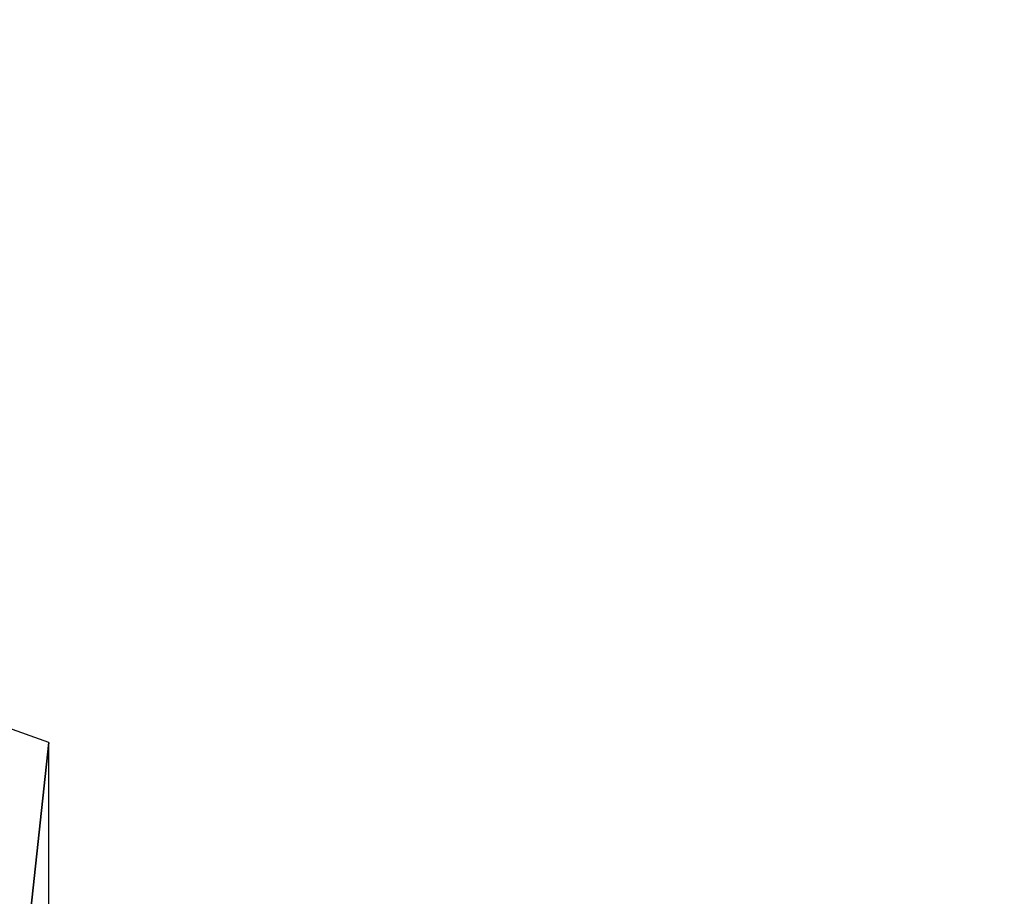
# Model space of a CAD drawing. Extents: x -0.0249 to 0.0251, y -0.0168 to 0.0167.
# Tile 158 of 256: x -0.004063 to -0.003877, y -0.012987 to -0.012821. Entities that reach past the tile are written whole.
import ezdxf

# ---------------------------------------------------------------- set-up
doc = ezdxf.new("R2010")
doc.units = 0
doc.layers.add('mesh', color=7, linetype='CONTINUOUS')

msp = doc.modelspace()

# ---------------------------------------------------------------- meshes
at = {"layer": 'mesh'}
mesh = msp.add_polyface(dxfattribs=at)
corners = [(-0.00415212, -0.01292358, 0.00789688), (-0.00427432, -0.01341109, 0.00781539), (-0.00415212, -0.01345444, 0.00789688), (-0.00427432, -0.01287845, 0.00781539), (-0.00441801, -0.01335851, 0.00776338), (-0.00441801, -0.01282368, 0.00776338), (-0.00457488, -0.0132991, 0.00774677), (-0.00438894, -0.01283491, 0.01187868), (-0.00425389, -0.01341843, 0.011824), (-0.00438894, -0.01336929, 0.01187868), (-0.00425389, -0.01288608, 0.011824), (-0.00413016, -0.0134621, 0.01173402), (-0.00413016, -0.01293155, 0.01173402), (-0.00400815, -0.01350391, 0.01158928), (-0.00387681, -0.01354755, 0.01132189), (-0.00422795, -0.01342769, 0.01129612), (-0.00429447, -0.01340382, 0.01142273), (-0.00415557, -0.01345324, 0.01106679), (-0.00405702, -0.0129578, 0.0098669), (-0.0041121, -0.01346837, 0.01082914), (-0.00405702, -0.01348731, 0.0098669), (-0.0041121, -0.01293808, 0.01082914), (-0.00415558, -0.01292232, 0.01106685), (-0.00422795, -0.01289573, 0.01129612), (-0.00403967, -0.01349323, 0.00801773), (-0.00430046, -0.01340166, 0.00821663), (-0.00421373, -0.0134327, 0.00840556), (-0.00442394, -0.0133563, 0.00809763), (-0.00457244, -0.01330004, 0.00805846), (-0.00476146, -0.01322566, 0.00777085), (-0.00489481, -0.0131713, 0.00782528), (-0.00472343, -0.01324087, 0.00809758), (-0.00514233, -0.0130662, 0.00806267), (-0.00485799, -0.01318647, 0.00822856), (-0.00487324, -0.0131802, 0.01183549), (-0.00472468, -0.01324038, 0.01155078), (-0.00482492, -0.01319999, 0.0114646), (-0.00473118, -0.01323778, 0.01188609), (-0.00457488, -0.0132991, 0.01190261), (-0.00457244, -0.01330004, 0.01159092), (-0.0044211, -0.01335736, 0.01154948), (-0.00442394, -0.01282138, 0.00809763), (-0.00430046, -0.01286862, 0.00821663), (-0.00422412, -0.01289715, 0.00836178), (-0.00410608, -0.01347044, 0.00893378), (-0.0041111, -0.01293844, 0.00883821), (-0.00429447, -0.01287088, 0.01142273), (-0.0044211, -0.01282248, 0.01154948)]
mesh.append_faces([[corners[k] for k in face] for face in [(0, 1, 2, 2), (3, 4, 1, 1), (5, 6, 4, 4), (7, 8, 9, 9), (10, 11, 8, 8), (12, 13, 11, 11), (14, 15, 16, 16), (14, 17, 15, 15), (18, 19, 20, 20), (18, 21, 19, 19), (22, 17, 19, 19), (23, 15, 17, 17), (23, 16, 15, 15), (24, 25, 26, 26), (2, 25, 24, 24), (1, 25, 2, 2), (1, 27, 25, 25), (4, 27, 1, 1), (6, 27, 4, 4), (6, 28, 27, 27), (29, 28, 6, 6), (30, 28, 29, 29), (30, 31, 28, 28), (32, 33, 31, 31), (34, 35, 36, 36), (37, 35, 34, 34), (38, 35, 37, 37), (38, 39, 35, 35), (9, 39, 38, 38), (8, 39, 9, 9), (8, 40, 39, 39), (11, 40, 8, 8), (13, 40, 11, 11), (13, 16, 40, 40), (41, 25, 27, 27), (42, 26, 25, 25), (43, 44, 26, 26), (45, 20, 44, 44), (46, 40, 16, 16), (47, 39, 40, 40)]])

doc.saveas('drawing.dxf')
